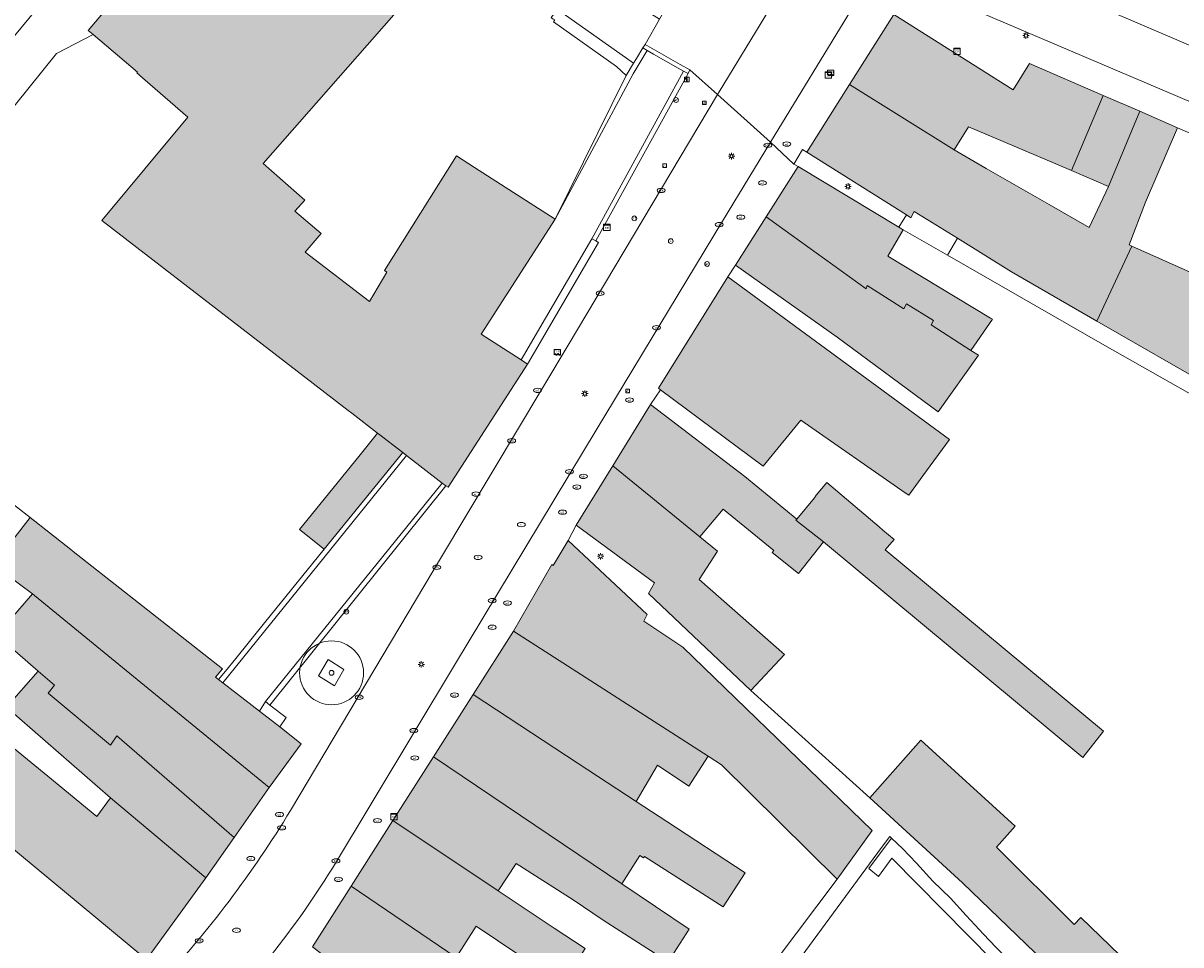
# Model space of a CAD drawing. Header units: metres. Extents: x 187482 to 189800, y 333582 to 335019.
# Tile 237 of 256: x 189080 to 189170, y 334478 to 334550. Entities that reach past the tile are written whole.
import ezdxf
from ezdxf.enums import TextEntityAlignment as Align

# ---------------------------------------------------------------- set-up
doc = ezdxf.new("R2010")
doc.units = ezdxf.units.M
doc.layers.get('0').update_dxf_attribs({"color": 252, "lineweight": 18})
for name, color, linetype, lineweight in [('B-WE-GK-KADEMUUR-GV', 252, 'Continuous', 18), ('B-WE-GR-BEPLANTING_CULTUUR_HEESTERS-GV', 252, 'Continuous', 18), ('B-WE-GR-BOOM-S', 252, 'Continuous', 18), ('B-WE-GR-GROENVOORZIENING-GV', 252, 'Continuous', 18), ('B-WE-IE-MEUBILAIR-S', 252, 'Continuous', 18), ('B-WE-IE-TERREINAFSCHEIDING_KUNSTMATIG_HEKWERK-G', 252, 'IE-TERREINAFSCHEIDING_KUNSTMATIG-SO', 18), ('B-WE-IE-TERREINAFSCHEIDING_KUNSTMATIG_MUUR-G', 252, 'IE-TERREINAFSCHEIDING_KUNSTMATIG-SO', 18), ('B-WE-IE-TERREINAFSCHEIDING_KUNSTMATIG_MUUR-GV', 252, 'Continuous', 18), ('B-WE-OG-BEBOUWING-GV', 252, 'Continuous', 18), ('B-WE-OG-TERREIN_BEGROEID-GV', 252, 'Continuous', 18), ('B-WE-OG-TERREIN_ERF-GV', 252, 'Continuous', 18), ('B-WE-OG-WATER_BEEK-GV', 252, 'Continuous', 18), ('B-WE-VH-GESLOTENVERHARDING_ASFALT-GV', 252, 'Continuous', 18), ('B-WE-VH-HALFVERHARDING_GRAVEL-GV', 252, 'Continuous', 18), ('B-WE-VH-HALFVERHARDING_GRIND-GV', 252, 'Continuous', 18), ('B-WE-VH-OPENVERHARDING-GV', 252, 'Continuous', 18), ('B-WE-VH-OPENVERHARDING_BETONSTRAATSTEEN-GV', 252, 'Continuous', 18), ('B-WE-VH-OPENVERHARDING_SIERBESTRATING-GV', 252, 'Continuous', 18), ('B-WE-VH-OPENVERHARDING_STRAATBAKSTEEN-GV', 252, 'Continuous', 18), ('B-WE-VH-OPENVERHARDING_TEGEL-GV', 252, 'Continuous', 18)]:
    doc.layers.add(name, color=color, linetype=linetype, lineweight=lineweight)
doc.layers.add('B-WE-OG-BEBOUWING-V', color=7, linetype='Continuous', lineweight=18, true_color=0xf0f0f0)
doc.styles.add('NLCS-ISO', font='NLCS-ISO.ttf')
doc.linetypes.add('IE-TERREINAFSCHEIDING_KUNSTMATIG-SO', pattern='A,4,[82,NLCS.SHX,S=0.75,R=90,X=0,Y=0],4,-2', length=10)

# ---------------------------------------------------------------- blocks, each defined once
blk = doc.blocks.new('SIE-MEUBILAIR_BORD_VERKEER-SO')
blk.add_lwpolyline([(-0.5625, -0.5625), (0.5625, -0.5625), (0.5625, 0.5625), (-0.5625, 0.5625)], close=True)
at = {"style": 'NLCS-ISO'}
blk.add_text('vb', height=0.75, dxfattribs=at).set_placement((0, 0), align=Align.MIDDLE_CENTER)
blk = doc.blocks.new('SIE-MEUBILAIR_BORD_INFORMATIE-SO')
h = blk.add_hatch(color=256)
h.dxf.hatch_style = 1
h.paths.add_polyline_path([(0.13, 0.2), (-0.33, 0.2), (-0.33, 0.08), (-0.13, 0.08), (-0.13, -0.65), (0.13, -0.65)])
h = blk.add_hatch(color=256)
h.dxf.hatch_style = 1
edge = h.paths.add_edge_path()
edge.add_arc((0, 0.5), 0.149, 0, 360)
for points in [[(-0.75, -0.75), (0.75, -0.75), (0.75, 0.75), (-0.75, 0.75)], [(0.13, 0.2), (-0.33, 0.2), (-0.33, 0.08), (-0.13, 0.08), (-0.13, -0.65), (0.13, -0.65)]]:
    blk.add_lwpolyline(points, close=True)
blk.add_circle((0, 0.5), 0.149)
blk = doc.blocks.new('SIE-MEUBILAIR_KAST_CAI-SO')
for points in [[(-1, 1), (1, 1), (1, 0.84), (-1, 0.84)], [(-1, 0.76), (1, 0.76), (1, -1), (-1, -1)]]:
    blk.add_lwpolyline(points, close=True)
at = {"style": 'NLCS-ISO'}
blk.add_text('cai', height=0.75, dxfattribs=at).set_placement((0, 0), align=Align.MIDDLE_CENTER)
blk = doc.blocks.new('SIE-MEUBILAIR_PAAL_LICHTMAST-SO')
for points in [[(-0.62, 0), (-1, 0)], [(-0.71, 0.71), (-0.44, 0.44)], [(0, 1), (0, 0.62)], [(0.44, 0.44), (0.71, 0.71)], [(1, 0), (0.62, 0)], [(-0.71, -0.71), (-0.44, -0.44)], [(0, -0.62), (0, -1)], [(0.44, -0.44), (0.71, -0.71)]]:
    blk.add_lwpolyline(points)
blk.add_circle((0, 0), 0.5)
blk = doc.blocks.new('SIE-MEUBILAIR_PAAL_AFSLUITPAAL-SO')
blk.add_circle((0, 0), 0.75)
at = {"style": 'NLCS-ISO'}
blk.add_text('af', height=0.75, dxfattribs=at).set_placement((0, 0.05), align=Align.MIDDLE_CENTER)
blk = doc.blocks.new('SIE-MEUBILAIR_PAAL_POLLER-SO')
blk.add_circle((0, 0), 0.75)
at = {"style": 'NLCS-ISO'}
blk.add_text('pl', height=0.75, dxfattribs=at).set_placement((0, 0.13), align=Align.MIDDLE_CENTER)
blk = doc.blocks.new('SIE-MEUBILAIR_PUT_KOLK-SO')
blk.add_ellipse((0, 0), major_axis=(1.25, 0), ratio=0.54)
at = {"style": 'NLCS-ISO'}
blk.add_text('klk', height=0.75, dxfattribs=at).set_placement((0.03, 0), align=Align.MIDDLE_CENTER)
blk = doc.blocks.new('SIE-MEUBILAIR_PUT_WATERLEIDINGPUT-SO')
blk.add_ellipse((0, 0), major_axis=(1.25, 0), ratio=0.54)
at = {"style": 'NLCS-ISO'}
blk.add_text('wl', height=0.75, dxfattribs=at).set_placement((-0.14, 0), align=Align.MIDDLE_CENTER)
blk = doc.blocks.new('SIE-MEUBILAIR_PUT_RIOOLPUT-SO')
blk.add_ellipse((0, 0), major_axis=(1.25, 0), ratio=0.54)
at = {"style": 'NLCS-ISO'}
blk.add_text('ri', height=0.75, dxfattribs=at).set_placement((-0.04, 0.07), align=Align.MIDDLE_CENTER)
blk = doc.blocks.new('SIE-MEUBILAIR_PUT_BRANDKRAAN-SO')
blk.add_ellipse((0, 0), major_axis=(1.25, 0), ratio=0.54)
at = {"style": 'NLCS-ISO'}
blk.add_text('bk', height=0.75, dxfattribs=at).set_placement((0.03, 0), align=Align.MIDDLE_CENTER)
blk = doc.blocks.new('SIE-MEUBILAIR_SENSOR_CAMERA-SO')
for p, q in [((1, 0.5), (-1, 0.5)), ((-1, 0.5), (-1, -1.125)), ((1, -1.125), (1, 0.5))]:
    blk.add_line(p, q)
for centre, start, end in [((-0.75, -1.0625), 36.869898, 143.130102), ((-0.75, -1.1875), 36.869898, 143.130102), ((-0.75, -1.3125), 36.869898, 143.130102), ((-0.25, -0.6875), 216.869898, 323.130102), ((-0.25, -0.8125), 216.869898, 323.130102), ((-0.25, -0.9375), 216.869898, 323.130102), ((0.25, -1.0625), 36.869898, 143.130102), ((0.25, -1.1875), 36.869898, 143.130102), ((0.25, -1.3125), 36.869898, 143.130102), ((0.75, -0.6875), 216.869898, 323.130102), ((0.75, -0.8125), 216.869898, 323.130102), ((0.75, -0.9375), 216.869898, 323.130102)]:
    blk.add_arc(centre, 0.3125, start, end)
at = {"style": 'NLCS-ISO'}
blk.add_text('cam', height=0.75, dxfattribs=at).set_placement((0, 0), align=Align.MIDDLE_CENTER)
blk = doc.blocks.new('SGR-BOOM_GBKN-SO')
at = {"color": 0, "linetype": 'ByBlock', "lineweight": 18}
for radius in [2, 0.15]:
    blk.add_circle((0, 0), radius, dxfattribs=at)

msp = doc.modelspace()

# ---------------------------------------------------------------- hatches: boundary and pattern name
at = {"layer": 'B-WE-OG-BEBOUWING-V'}
h = msp.add_hatch(color=256, dxfattribs=at)
h.dxf.hatch_style = 1
h.paths.add_polyline_path([(189109.454, 334516.106), (189109.761, 334515.869), (189112.533, 334513.73), (189112.831, 334513.5), (189113.021, 334513.4), (189119.213, 334523.039), (189118.72, 334523.356), (189115.595, 334525.363), (189121.378, 334534.366), (189117.115, 334537.104), (189115.068, 334538.419), (189113.667, 334539.319), (189108.018, 334530.363), (189108.209, 334530.23), (189106.844, 334527.935), (189101.816, 334531.787), (189103.065, 334533.241), (189101.017, 334534.999), (189101.789, 334535.851), (189098.531, 334538.724), (189109.502, 334551.231), (189104.275, 334555.637), (189096.122, 334562.51), (189084.843, 334549.13), (189085.225, 334548.808), (189088.703, 334545.876), (189088.651, 334545.814), (189089.092, 334545.43), (189092.629, 334542.347), (189085.912, 334534.275), (189105.177, 334519.407), (189105.469, 334519.181), (189107.489, 334517.622), (189107.554, 334517.572)], flags=17)
h = msp.add_hatch(color=256, dxfattribs=at)
h.dxf.hatch_style = 1
h.paths.add_polyline_path([(189161.786, 334538.172), (189164.699, 334536.929), (189167.128, 334542.814), (189164.275, 334544.051)], flags=16)
h.paths.add_polyline_path([(189147.88, 334550.396), (189144.413, 334544.903), (189152.604, 334539.796), (189153.74, 334541.6), (189156.449, 334540.446), (189161.786, 334538.172), (189164.275, 334544.051), (189158.51, 334546.552), (189157.228, 334544.501)], flags=17)
h = msp.add_hatch(color=256, dxfattribs=at)
h.dxf.hatch_style = 1
h.paths.add_polyline_path([(189161.786, 334538.172), (189164.699, 334536.929), (189167.128, 334542.814), (189164.275, 334544.051)], flags=16)
h.paths.add_polyline_path([(189166.511, 334532.264), (189166.316, 334532.351), (189167.571, 334535.714), (189170.093, 334541.528), (189167.128, 334542.814), (189164.699, 334536.929), (189163.177, 334533.71), (189160.046, 334535.51), (189155.126, 334538.344), (189152.604, 334539.796), (189144.413, 334544.903), (189141.077, 334539.618), (189148.868, 334534.7), (189149.206, 334534.486), (189149.474, 334534.962), (189152.859, 334532.874), (189157.101, 334530.258), (189163.782, 334526.404)], flags=17)
h = msp.add_hatch(color=256, dxfattribs=at)
h.dxf.hatch_style = 1
h.paths.add_polyline_path([(189147.417, 334531.475), (189148.623, 334533.54), (189148.291, 334533.739), (189140.394, 334538.48), (189137.897, 334534.547), (189145.71, 334528.913), (189145.797, 334529.191), (189148.658, 334527.368), (189148.87, 334527.758), (189150.979, 334526.447), (189150.802, 334526.114), (189153.912, 334524.107), (189155.608, 334526.551), (189155.465, 334526.637)], flags=17)
h = msp.add_hatch(color=256, dxfattribs=at)
h.dxf.hatch_style = 1
h.paths.add_polyline_path([(189153.912, 334524.107), (189150.802, 334526.114), (189150.979, 334526.447), (189148.87, 334527.758), (189148.658, 334527.368), (189145.797, 334529.191), (189145.71, 334528.913), (189137.897, 334534.547), (189135.502, 334530.775), (189143.446, 334525.151), (189151.352, 334519.311), (189154.505, 334523.734)], flags=17)
h = msp.add_hatch(color=256, dxfattribs=at)
h.dxf.hatch_style = 1
h.paths.add_polyline_path([(189177.179, 334530.055), (189172.455, 334532.11), (189171.549, 334530.024), (189166.511, 334532.264), (189163.782, 334526.404), (189173.148, 334521.02)], flags=17)
h = msp.add_hatch(color=256, dxfattribs=at)
h.dxf.hatch_style = 1
h.paths.add_polyline_path([(189149.051, 334512.784), (189150.158, 334514.291), (189152.25, 334517.141), (189134.909, 334529.872), (189132.186, 334525.509), (189129.463, 334521.147), (189129.623, 334521.028), (189137.664, 334515.052), (189137.892, 334515.332), (189140.599, 334518.653), (189148.783, 334512.97)], flags=17)
h = msp.add_hatch(color=256, dxfattribs=at)
h.dxf.hatch_style = 1
h.paths.add_polyline_path([(189142.374, 334509.124), (189140.222, 334510.81), (189140.301, 334510.906), (189136.22, 334514.244), (189128.852, 334519.874), (189125.893, 334515.067), (189132.713, 334509.509), (189134.527, 334511.691), (189138.504, 334508.439), (189138.376, 334508.285), (189140.415, 334506.651)], flags=17)
h = msp.add_hatch(color=256, dxfattribs=at)
h.dxf.hatch_style = 1
h.paths.add_polyline_path([(189109.454, 334516.106), (189107.554, 334517.572), (189107.489, 334517.622), (189106.013, 334515.804), (189101.376, 334510.09), (189103.317, 334508.544)], flags=17)
h = msp.add_hatch(color=256, dxfattribs=at)
h.dxf.hatch_style = 1
h.paths.add_polyline_path([(189132.713, 334509.509), (189125.893, 334515.067), (189123.031, 334510.419), (189129.158, 334505.923), (189128.699, 334505.081), (189136.704, 334497.505), (189139.323, 334500.305), (189132.659, 334506.181), (189134.088, 334508.389)], flags=17)
h = msp.add_hatch(color=256, dxfattribs=at)
h.dxf.hatch_style = 1
h.paths.add_polyline_path([(189164.298, 334494.304), (189147.209, 334508.489), (189147.903, 334509.299), (189147.035, 334510.039), (189146.734, 334510.295), (189142.649, 334513.778), (189141.822, 334512.766), (189141.667, 334512.577), (189140.301, 334510.906), (189140.222, 334510.81), (189142.374, 334509.124), (189162.687, 334492.262)], flags=17)
h = msp.add_hatch(color=256, dxfattribs=at)
h.dxf.hatch_style = 1
h.paths.add_polyline_path([(189095.045, 334498.361), (189094.808, 334498.545), (189095.351, 334499.187), (189083.659, 334508.381), (189083.487, 334508.517), (189080.289, 334511.022), (189077.557, 334507.532), (189077.398, 334507.329), (189080.478, 334505.06), (189080.638, 334504.921), (189099.011, 334489.919), (189101.517, 334493.325), (189099.825, 334494.642), (189098.246, 334495.87), (189095.388, 334498.094)], flags=17)
h = msp.add_hatch(color=256, dxfattribs=at)
h.dxf.hatch_style = 1
h.paths.add_polyline_path([(189133.358, 334492.36), (189134.391, 334491.694), (189143.454, 334482.749), (189146.187, 334486.544), (189131.383, 334500.877), (189128.325, 334502.915), (189128.584, 334503.441), (189122.39, 334509.245), (189121.219, 334507.281), (189121.117, 334507.342), (189118.123, 334502.132)], flags=17)
h = msp.add_hatch(color=256, dxfattribs=at)
h.dxf.hatch_style = 1
h.paths.add_polyline_path([(189080.913, 334499.017), (189082.205, 334497.903), (189081.71, 334497.284), (189086.588, 334493.228), (189087.087, 334493.945), (189096.256, 334485.984), (189099.011, 334489.919), (189080.638, 334504.921), (189080.478, 334505.06), (189077.656, 334501.825)], flags=17)
h = msp.add_hatch(color=256, dxfattribs=at)
h.dxf.hatch_style = 1
h.paths.add_polyline_path([(189127.713, 334488.821), (189129.398, 334491.655), (189131.857, 334490.019), (189133.358, 334492.36), (189118.123, 334502.132), (189114.977, 334497.172), (189123.192, 334491.79)], flags=17)
h = msp.add_hatch(color=256, dxfattribs=at)
h.dxf.hatch_style = 1
h.paths.add_polyline_path([(189094.053, 334482.84), (189086.592, 334489.103), (189085.513, 334487.65), (189081.685, 334490.782), (189073.543, 334497.442), (189071.092, 334499.447), (189067.251, 334494.752), (189069.586, 334492.842), (189076.994, 334486.716), (189089.109, 334476.698), (189089.395, 334476.461)], flags=17)
h = msp.add_hatch(color=256, dxfattribs=at)
h.dxf.hatch_style = 1
h.paths.add_polyline_path([(189086.592, 334489.103), (189094.053, 334482.84), (189096.256, 334485.984), (189087.087, 334493.945), (189086.588, 334493.228), (189081.71, 334497.284), (189082.205, 334497.903), (189080.913, 334499.017), (189078.455, 334496.201)], flags=17)
h = msp.add_hatch(color=256, dxfattribs=at)
h.dxf.hatch_style = 1
h.paths.add_polyline_path([(189111.864, 334492.295), (189126.611, 334482.378), (189128.018, 334484.579), (189128.298, 334484.4), (189128.365, 334484.504), (189134.532, 334480.578), (189136.244, 334483.221), (189130.122, 334487.239), (189127.713, 334488.821), (189123.192, 334491.79), (189114.977, 334497.172)], flags=17)
h = msp.add_hatch(color=256, dxfattribs=at)
h.dxf.hatch_style = 1
h.paths.add_polyline_path([(189163.917, 334472.189), (189167.119, 334475.296), (189162.534, 334479.733), (189162.006, 334479.179), (189155.911, 334485.245), (189157.382, 334486.876), (189150.002, 334493.601), (189146.011, 334489.095), (189153.259, 334482.448)], flags=17)
h = msp.add_hatch(color=256, dxfattribs=at)
h.dxf.hatch_style = 1
h.paths.add_polyline_path([(189126.611, 334482.378), (189111.864, 334492.295), (189108.684, 334487.314), (189116.921, 334481.836), (189118.342, 334483.964), (189122.782, 334481.109), (189125.143, 334479.533), (189130.236, 334476.258), (189131.88, 334478.83)], flags=17)
h = msp.add_hatch(color=256, dxfattribs=at)
h.dxf.hatch_style = 1
h.paths.add_polyline_path([(189121.951, 334474.523), (189123.726, 334477.31), (189121.316, 334478.913), (189116.921, 334481.836), (189108.684, 334487.314), (189105.407, 334482.181), (189113.631, 334476.607), (189115.203, 334479.061)], flags=17)
h = msp.add_hatch(color=256, dxfattribs=at)
h.dxf.hatch_style = 1
h.paths.add_polyline_path([(189113.631, 334476.607), (189105.407, 334482.181), (189102.381, 334477.442), (189110.265, 334471.323), (189116.493, 334466.489), (189120.308, 334472.08)], flags=17)

# ---------------------------------------------------------------- linework, layer by layer
at = {"layer": 'B-WE-GK-KADEMUUR-GV', "flags": 128}
for points in [[(189121.378, 334534.366), (189127.482, 334545.733), (189128.574, 334547.572), (189128.237, 334547.766), (189127.745, 334546.947), (189127.521, 334546.57), (189126.949, 334545.604)], [(189131.417, 334545.939), (189124.256, 334532.83), (189124.569, 334532.666), (189131.792, 334545.755)], [(189124.569, 334532.666), (189124.256, 334532.83), (189118.72, 334523.356), (189119.213, 334523.039), (189124.782, 334532.549)], [(189095.388, 334498.094), (189109.761, 334515.869), (189109.454, 334516.106), (189103.317, 334508.544), (189098.638, 334502.778), (189096.384, 334500), (189095.576, 334499.011), (189095.045, 334498.361)], [(189112.533, 334513.73), (189098.705, 334496.63), (189099.051, 334496.361), (189112.831, 334513.5)]]:
    msp.add_lwpolyline(points, close=True, dxfattribs=at)
at = {"layer": 'B-WE-GR-BEPLANTING_CULTUUR_HEESTERS-GV', "flags": 128}
for points in [[(189121.072, 334550.136), (189121.112, 334550.106), (189121.225, 334550.021), (189121.345, 334549.965), (189121.254, 334549.815), (189126.195, 334546.318), (189126.949, 334545.604), (189127.521, 334546.57), (189121.572, 334550.781)], [(189158.667, 334474.686), (189155.867, 334477.415), (189154.9, 334478.446), (189153.558, 334479.883), (189152.318, 334481.24), (189150.948, 334482.592), (189149.655, 334483.992), (189148.554, 334485.129), (189147.708, 334485.955), (189145.942, 334483.562), (189146.675, 334482.95), (189147.738, 334484.39), (189157.654, 334474.343), (189158.286, 334474.261)]]:
    msp.add_lwpolyline(points, close=True, dxfattribs=at)
at = {"layer": 'B-WE-GR-GROENVOORZIENING-GV', "flags": 128}
msp.add_lwpolyline([(189103.606, 334499.923), (189102.857, 334498.648), (189104.108, 334497.874), (189104.858, 334499.149)], close=True, dxfattribs=at)
at = {"layer": 'B-WE-IE-TERREINAFSCHEIDING_KUNSTMATIG_HEKWERK-G', "ltscale": 0.2, "flags": 128}
for points in [[(189083.6, 334564.732), (189089.164, 334560.945), (189077.927, 334547.371), (189068.513, 334535.936), (189062.622, 334540.874), (189058.217, 334544.566), (189053.592, 334548.396), (189063.767, 334560.738), (189074.377, 334573.344), (189079.899, 334568.574), (189080.16, 334568.349), (189080.045, 334566.956)], [(189064.256, 334524.849), (189082.368, 334547.324), (189085.225, 334548.808)]]:
    msp.add_lwpolyline(points, dxfattribs=at)
at = {"layer": 'B-WE-IE-TERREINAFSCHEIDING_KUNSTMATIG_MUUR-G', "ltscale": 0.2, "flags": 128}
for points in [[(189121.225, 334550.021), (189121.345, 334549.965), (189121.254, 334549.815), (189126.195, 334546.318), (189126.949, 334545.604), (189121.378, 334534.366)], [(189126.949, 334545.604), (189127.521, 334546.57), (189127.745, 334546.947), (189128.237, 334547.766)], [(189124.256, 334532.83), (189124.569, 334532.666), (189124.782, 334532.549), (189119.213, 334523.039)], [(189112.831, 334513.5), (189099.051, 334496.361)], [(189103.317, 334508.544), (189103.262, 334508.476)]]:
    msp.add_lwpolyline(points, dxfattribs=at)
at = {"layer": 'B-WE-IE-TERREINAFSCHEIDING_KUNSTMATIG_MUUR-GV', "flags": 128}
msp.add_lwpolyline([(189128.237, 334547.766), (189128.574, 334547.572), (189129.073, 334547.285), (189131.013, 334546.173), (189131.417, 334545.939), (189131.792, 334545.755), (189131.935, 334546.049), (189131.179, 334546.478), (189128.42, 334548.044)], close=True, dxfattribs=at)
at = {"layer": 'B-WE-OG-BEBOUWING-GV', "flags": 128}
msp.add_lwpolyline([(189096.122, 334562.51), (189084.843, 334549.13), (189085.225, 334548.808), (189088.703, 334545.876), (189088.651, 334545.814), (189089.092, 334545.43), (189092.629, 334542.347), (189085.912, 334534.275), (189105.177, 334519.407), (189105.469, 334519.181), (189107.489, 334517.622), (189107.554, 334517.572), (189109.454, 334516.106), (189109.761, 334515.869), (189112.533, 334513.73), (189112.831, 334513.5), (189113.021, 334513.4), (189119.213, 334523.039), (189118.72, 334523.356), (189115.595, 334525.363), (189121.378, 334534.366), (189117.115, 334537.104), (189115.068, 334538.419), (189113.667, 334539.319), (189108.018, 334530.363), (189108.209, 334530.23), (189106.844, 334527.935), (189101.816, 334531.787), (189103.065, 334533.241), (189101.017, 334534.999), (189101.789, 334535.851), (189098.531, 334538.724), (189109.502, 334551.231)], dxfattribs=at)
for points in [[(189147.88, 334550.396), (189144.413, 334544.903), (189152.604, 334539.796), (189153.74, 334541.6), (189156.449, 334540.446), (189161.786, 334538.172), (189164.275, 334544.051), (189158.51, 334546.552), (189157.228, 334544.501)], [(189166.511, 334532.264), (189166.316, 334532.351), (189167.571, 334535.714), (189170.093, 334541.528), (189167.128, 334542.814), (189164.699, 334536.929), (189163.177, 334533.71), (189160.046, 334535.51), (189155.126, 334538.344), (189152.604, 334539.796), (189144.413, 334544.903), (189141.077, 334539.618), (189148.868, 334534.7), (189149.206, 334534.486), (189149.474, 334534.962), (189152.859, 334532.874), (189157.101, 334530.258), (189163.782, 334526.404)], [(189161.786, 334538.172), (189164.699, 334536.929), (189167.128, 334542.814), (189164.275, 334544.051)], [(189147.417, 334531.475), (189148.623, 334533.54), (189148.291, 334533.739), (189140.394, 334538.48), (189137.897, 334534.547), (189145.71, 334528.913), (189145.797, 334529.191), (189148.658, 334527.368), (189148.87, 334527.758), (189150.979, 334526.447), (189150.802, 334526.114), (189153.912, 334524.107), (189155.608, 334526.551), (189155.465, 334526.637)], [(189153.912, 334524.107), (189150.802, 334526.114), (189150.979, 334526.447), (189148.87, 334527.758), (189148.658, 334527.368), (189145.797, 334529.191), (189145.71, 334528.913), (189137.897, 334534.547), (189135.502, 334530.775), (189143.446, 334525.151), (189151.352, 334519.311), (189154.505, 334523.734)], [(189177.179, 334530.055), (189172.455, 334532.11), (189171.549, 334530.024), (189166.511, 334532.264), (189163.782, 334526.404), (189173.148, 334521.02)], [(189149.051, 334512.784), (189150.158, 334514.291), (189152.25, 334517.141), (189134.909, 334529.872), (189132.186, 334525.509), (189129.463, 334521.147), (189129.623, 334521.028), (189137.664, 334515.052), (189137.892, 334515.332), (189140.599, 334518.653), (189148.783, 334512.97)], [(189142.374, 334509.124), (189140.222, 334510.81), (189140.301, 334510.906), (189136.22, 334514.244), (189128.852, 334519.874), (189125.893, 334515.067), (189132.713, 334509.509), (189134.527, 334511.691), (189138.504, 334508.439), (189138.376, 334508.285), (189140.415, 334506.651)], [(189109.454, 334516.106), (189107.554, 334517.572), (189107.489, 334517.622), (189106.013, 334515.804), (189101.376, 334510.09), (189103.317, 334508.544)], [(189132.713, 334509.509), (189125.893, 334515.067), (189123.031, 334510.419), (189129.158, 334505.923), (189128.699, 334505.081), (189136.704, 334497.505), (189139.323, 334500.305), (189132.659, 334506.181), (189134.088, 334508.389)], [(189164.298, 334494.304), (189147.209, 334508.489), (189147.903, 334509.299), (189147.035, 334510.039), (189146.734, 334510.295), (189142.649, 334513.778), (189141.822, 334512.766), (189141.667, 334512.577), (189140.301, 334510.906), (189140.222, 334510.81), (189142.374, 334509.124), (189162.687, 334492.262)], [(189095.045, 334498.361), (189094.808, 334498.545), (189095.351, 334499.187), (189083.659, 334508.381), (189083.487, 334508.517), (189080.289, 334511.022), (189077.557, 334507.532), (189077.398, 334507.329), (189080.478, 334505.06), (189080.638, 334504.921), (189099.011, 334489.919), (189101.517, 334493.325), (189099.825, 334494.642), (189098.246, 334495.87), (189095.388, 334498.094)], [(189133.358, 334492.36), (189134.391, 334491.694), (189143.454, 334482.749), (189146.187, 334486.544), (189131.383, 334500.877), (189128.325, 334502.915), (189128.584, 334503.441), (189122.39, 334509.245), (189121.219, 334507.281), (189121.117, 334507.342), (189118.123, 334502.132)], [(189080.913, 334499.017), (189082.205, 334497.903), (189081.71, 334497.284), (189086.588, 334493.228), (189087.087, 334493.945), (189096.256, 334485.984), (189099.011, 334489.919), (189080.638, 334504.921), (189080.478, 334505.06), (189077.656, 334501.825)], [(189127.713, 334488.821), (189129.398, 334491.655), (189131.857, 334490.019), (189133.358, 334492.36), (189118.123, 334502.132), (189114.977, 334497.172), (189123.192, 334491.79)], [(189094.053, 334482.84), (189086.592, 334489.103), (189085.513, 334487.65), (189081.685, 334490.782), (189073.543, 334497.442), (189071.092, 334499.447), (189067.251, 334494.752), (189069.586, 334492.842), (189076.994, 334486.716), (189089.109, 334476.698), (189089.395, 334476.461)], [(189086.592, 334489.103), (189094.053, 334482.84), (189096.256, 334485.984), (189087.087, 334493.945), (189086.588, 334493.228), (189081.71, 334497.284), (189082.205, 334497.903), (189080.913, 334499.017), (189078.455, 334496.201)], [(189111.864, 334492.295), (189126.611, 334482.378), (189128.018, 334484.579), (189128.298, 334484.4), (189128.365, 334484.504), (189134.532, 334480.578), (189136.244, 334483.221), (189130.122, 334487.239), (189127.713, 334488.821), (189123.192, 334491.79), (189114.977, 334497.172)], [(189163.917, 334472.189), (189167.119, 334475.296), (189162.534, 334479.733), (189162.006, 334479.179), (189155.911, 334485.245), (189157.382, 334486.876), (189150.002, 334493.601), (189146.011, 334489.095), (189153.259, 334482.448)], [(189126.611, 334482.378), (189111.864, 334492.295), (189108.684, 334487.314), (189116.921, 334481.836), (189118.342, 334483.964), (189122.782, 334481.109), (189125.143, 334479.533), (189130.236, 334476.258), (189131.88, 334478.83)], [(189121.951, 334474.523), (189123.726, 334477.31), (189121.316, 334478.913), (189116.921, 334481.836), (189108.684, 334487.314), (189105.407, 334482.181), (189113.631, 334476.607), (189115.203, 334479.061)], [(189113.631, 334476.607), (189105.407, 334482.181), (189102.381, 334477.442), (189110.265, 334471.323), (189116.493, 334466.489), (189120.308, 334472.08)]]:
    msp.add_lwpolyline(points, close=True, dxfattribs=at)
at = {"layer": 'B-WE-OG-TERREIN_BEGROEID-GV', "flags": 128}
for points in [[(189082.133, 334565.641), (189080.419, 334562.923), (189078.418, 334564.192), (189080.12, 334566.909), (189080.045, 334566.956), (189080.16, 334568.349), (189079.899, 334568.574), (189074.377, 334573.344), (189063.767, 334560.738), (189053.592, 334548.396), (189058.217, 334544.566), (189062.622, 334540.874), (189068.513, 334535.936), (189077.927, 334547.371), (189089.164, 334560.945), (189083.6, 334564.732), (189082.235, 334565.577)], [(189127.521, 334546.57), (189127.745, 334546.947), (189128.237, 334547.766), (189128.42, 334548.044), (189129.545, 334550.028), (189123.728, 334553.684), (189122.216, 334551.611), (189121.572, 334550.781)]]:
    msp.add_lwpolyline(points, close=True, dxfattribs=at)
msp.add_lwpolyline([(189089.164, 334560.945), (189077.927, 334547.371), (189068.513, 334535.936), (189062.622, 334540.874), (189040.361, 334505.28), (189029.149, 334512.298), (189028.975, 334512.047), (189026.447, 334513.635), (189026.584, 334513.876), (189015.605, 334520.721), (189012.933, 334522.374), (189011.545, 334523.232), (189010.444, 334521.487), (189043.392, 334500.869), (189055.086, 334516.16), (189062.423, 334525.044), (189063.621, 334524.051), (189064.256, 334524.849), (189082.368, 334547.324), (189085.225, 334548.808), (189084.843, 334549.13), (189096.122, 334562.51)], dxfattribs=at)
at = {"layer": 'B-WE-OG-TERREIN_ERF-GV', "flags": 128}
for points in [[(189109.502, 334551.231), (189098.531, 334538.724), (189101.789, 334535.851), (189101.017, 334534.999), (189103.065, 334533.241), (189101.816, 334531.787), (189106.844, 334527.935), (189108.209, 334530.23), (189108.018, 334530.363), (189113.667, 334539.319), (189115.068, 334538.419), (189117.115, 334537.104), (189121.378, 334534.366), (189126.949, 334545.604), (189126.195, 334546.318), (189121.254, 334549.815)], [(189078.16, 334512.69), (189080.289, 334511.022), (189083.487, 334508.517), (189083.659, 334508.381), (189095.351, 334499.187), (189094.808, 334498.545), (189095.045, 334498.361), (189095.576, 334499.011), (189096.384, 334500), (189098.638, 334502.778), (189103.317, 334508.544), (189101.376, 334510.09), (189106.013, 334515.804), (189107.489, 334517.622), (189105.469, 334519.181), (189105.177, 334519.407), (189085.912, 334534.275), (189092.629, 334542.347), (189089.092, 334545.43), (189088.651, 334545.814), (189088.703, 334545.876), (189085.225, 334548.808), (189082.368, 334547.324), (189064.256, 334524.849)], [(189186.823, 334511.788), (189164.395, 334524.492), (189152.098, 334531.547), (189148.623, 334533.54), (189147.417, 334531.475), (189155.465, 334526.637), (189155.608, 334526.551), (189153.912, 334524.107), (189154.505, 334523.734), (189151.352, 334519.311), (189143.446, 334525.151), (189135.502, 334530.775), (189134.909, 334529.872), (189152.25, 334517.141), (189150.158, 334514.291), (189149.051, 334512.784), (189148.783, 334512.97), (189140.599, 334518.653), (189137.892, 334515.332), (189137.664, 334515.052), (189129.623, 334521.028), (189128.852, 334519.874), (189136.22, 334514.244), (189140.301, 334510.906), (189141.667, 334512.577), (189141.822, 334512.766), (189142.649, 334513.778), (189146.734, 334510.295), (189147.035, 334510.039), (189147.903, 334509.299), (189147.209, 334508.489), (189164.298, 334494.304), (189162.687, 334492.262), (189142.374, 334509.124), (189140.415, 334506.651), (189138.376, 334508.285), (189138.504, 334508.439), (189134.527, 334511.691), (189132.713, 334509.509), (189134.088, 334508.389), (189132.659, 334506.181), (189139.323, 334500.305), (189136.704, 334497.505), (189146.011, 334489.095), (189150.002, 334493.601), (189157.382, 334486.876), (189155.911, 334485.245), (189162.006, 334479.179), (189162.534, 334479.733), (189167.119, 334475.296)], [(189130.649, 334465.738), (189143.454, 334482.749), (189134.391, 334491.694), (189133.358, 334492.36), (189131.857, 334490.019), (189129.398, 334491.655), (189127.713, 334488.821), (189130.122, 334487.239), (189136.244, 334483.221), (189134.532, 334480.578), (189128.365, 334484.504), (189128.298, 334484.4), (189128.018, 334484.579), (189126.611, 334482.378), (189131.88, 334478.83), (189130.236, 334476.258), (189125.143, 334479.533), (189122.782, 334481.109), (189118.342, 334483.964), (189116.921, 334481.836), (189121.316, 334478.913), (189123.726, 334477.31)], [(189121.951, 334474.523), (189115.203, 334479.061), (189113.631, 334476.607)]]:
    msp.add_lwpolyline(points, dxfattribs=at)
for points in [[(189164.699, 334536.929), (189161.786, 334538.172), (189156.449, 334540.446), (189153.74, 334541.6), (189152.604, 334539.796), (189155.126, 334538.344), (189160.046, 334535.51), (189163.177, 334533.71)], [(189166.511, 334532.264), (189171.549, 334530.024), (189172.455, 334532.11), (189177.179, 334530.055), (189179.178, 334534.53), (189178.49, 334534.829), (189179.388, 334536.892), (189180.075, 334536.593), (189180.295, 334537.097), (189170.093, 334541.528), (189167.571, 334535.714), (189166.316, 334532.351)], [(189060.781, 334500.12), (189067.251, 334494.752), (189071.092, 334499.447), (189073.543, 334497.442), (189081.685, 334490.782), (189085.513, 334487.65), (189086.592, 334489.103), (189078.455, 334496.201), (189080.913, 334499.017), (189077.656, 334501.825), (189080.478, 334505.06), (189077.398, 334507.329), (189077.557, 334507.532), (189080.289, 334511.022), (189078.16, 334512.69), (189073.59, 334516.27), (189071.98, 334517.531), (189068.15, 334520.43), (189067.852, 334520.663), (189065.107, 334517.402), (189062.788, 334514.647), (189060.47, 334511.891), (189066.305, 334506.8)], [(189157.654, 334474.343), (189147.738, 334484.39), (189146.675, 334482.95), (189145.942, 334483.562), (189147.708, 334485.955), (189147.575, 334486.084), (189146.931, 334485.208), (189131.895, 334464.756), (189142.816, 334456.143), (189144.517, 334458.23)]]:
    msp.add_lwpolyline(points, close=True, dxfattribs=at)
at = {"layer": 'B-WE-OG-WATER_BEEK-GV', "flags": 128}
for points in [[(189131.417, 334545.939), (189131.013, 334546.173), (189129.073, 334547.285), (189128.574, 334547.572), (189127.482, 334545.733), (189121.378, 334534.366), (189115.595, 334525.363), (189118.72, 334523.356), (189124.256, 334532.83)], [(189098.705, 334496.63), (189112.533, 334513.73), (189109.761, 334515.869), (189095.388, 334498.094), (189098.246, 334495.87)]]:
    msp.add_lwpolyline(points, close=True, dxfattribs=at)
at = {"layer": 'B-WE-VH-GESLOTENVERHARDING_ASFALT-GV', "flags": 128}
msp.add_lwpolyline([(189069.586, 334492.842), (189067.251, 334494.752), (189060.781, 334500.12), (189055.744, 334504.285), (189047.949, 334494.195), (189070.601, 334475.912), (189070.241, 334475.436), (189073.932, 334472.341), (189075.857, 334474.753), (189079.727, 334471.586), (189077.802, 334469.174), (189078.552, 334468.645), (189078.735, 334468.403), (189089.185, 334476.303), (189089.395, 334476.461), (189089.109, 334476.698), (189076.994, 334486.716)], close=True, dxfattribs=at)
at = {"layer": 'B-WE-VH-HALFVERHARDING_GRAVEL-GV', "flags": 128}
for points in [[(189163.917, 334472.189), (189153.259, 334482.448), (189146.011, 334489.095), (189136.704, 334497.505), (189128.699, 334505.081), (189129.158, 334505.923), (189123.031, 334510.419), (189122.39, 334509.245), (189128.584, 334503.441), (189128.325, 334502.915), (189131.383, 334500.877), (189146.187, 334486.544), (189143.454, 334482.749), (189130.649, 334465.738)], [(189131.895, 334464.756), (189146.931, 334485.208), (189147.575, 334486.084), (189147.708, 334485.955), (189148.554, 334485.129), (189149.655, 334483.992), (189150.948, 334482.592), (189152.318, 334481.24), (189153.558, 334479.883), (189154.9, 334478.446), (189155.867, 334477.415)]]:
    msp.add_lwpolyline(points, dxfattribs=at)
at = {"layer": 'B-WE-VH-HALFVERHARDING_GRIND-GV', "flags": 128}
msp.add_lwpolyline([(189152.098, 334531.547), (189164.395, 334524.492), (189186.823, 334511.788), (189187.503, 334512.882), (189186.679, 334513.394), (189184.142, 334514.732), (189181.201, 334516.404), (189178.756, 334517.794), (189175.714, 334519.54), (189173.148, 334521.02), (189163.782, 334526.404), (189157.101, 334530.258), (189152.859, 334532.874)], close=True, dxfattribs=at)
at = {"layer": 'B-WE-VH-OPENVERHARDING-GV', "flags": 128}
msp.add_lwpolyline([(189098.705, 334496.63), (189098.246, 334495.87), (189099.825, 334494.642), (189100.337, 334495.377), (189099.051, 334496.361)], close=True, dxfattribs=at)
at = {"layer": 'B-WE-VH-OPENVERHARDING_BETONSTRAATSTEEN-GV', "flags": 128}
for points in [[(189153.889, 334559.487), (189153.577, 334559.229), (189153.169, 334559.459), (189151.408, 334556.377), (189214.441, 334529.452)], [(189214.441, 334529.452), (189151.408, 334556.377), (189149.277, 334552.859), (189224.427, 334520.873)], [(189224.427, 334520.873), (189149.277, 334552.859), (189147.88, 334550.396), (189157.228, 334544.501), (189158.51, 334546.552), (189164.275, 334544.051), (189167.128, 334542.814), (189170.093, 334541.528), (189180.295, 334537.097), (189186.354, 334534.462), (189191.989, 334532.012), (189198.82, 334529.041), (189199.502, 334530.157), (189203.449, 334528.241), (189207.16, 334526.439), (189211.397, 334524.382), (189215.882, 334522.389), (189220.671, 334520.273), (189220.933, 334520.624), (189223.631, 334519.501), (189225.094, 334518.991), (189226.633, 334518.815), (189229.051, 334519.196), (189230.248, 334519.549)]]:
    msp.add_lwpolyline(points, dxfattribs=at)
at = {"layer": 'B-WE-VH-OPENVERHARDING_SIERBESTRATING-GV', "flags": 128}
msp.add_lwpolyline([(189141.077, 334539.618), (189140.734, 334539.824), (189140.051, 334538.686), (189140.394, 334538.48), (189148.291, 334533.739), (189148.868, 334534.7)], close=True, dxfattribs=at)
at = {"layer": 'B-WE-VH-OPENVERHARDING_STRAATBAKSTEEN-GV', "flags": 128}
for points in [[(189133.469, 334557.051), (189133.229, 334556.634), (189131.106, 334552.819), (189129.545, 334550.028), (189128.42, 334548.044), (189131.179, 334546.478), (189131.935, 334546.049), (189134.094, 334544.117), (189134.217, 334544.323), (189140.994, 334555.504), (189141.59, 334556.48), (189138.918, 334559.065), (189138.253, 334559.457), (189135.716, 334560.954)], [(189145.643, 334552.56), (189141.59, 334556.48), (189140.994, 334555.504), (189134.217, 334544.323), (189134.094, 334544.117), (189138.246, 334540.402), (189144.563, 334550.781)], [(189147.88, 334550.396), (189145.643, 334552.56), (189144.563, 334550.781), (189138.246, 334540.402), (189140.051, 334538.686), (189140.734, 334539.824), (189141.077, 334539.618), (189144.413, 334544.903)], [(189104.108, 334497.874), (189102.857, 334498.648), (189103.606, 334499.923), (189104.858, 334499.149)]]:
    msp.add_lwpolyline(points, close=True, dxfattribs=at)
for points in [[(189100.675, 334488.115), (189112.5, 334507.942), (189122.389, 334524.513), (189134.094, 334544.117), (189131.935, 334546.049), (189131.792, 334545.755)], [(189131.792, 334545.755), (189124.569, 334532.666), (189124.782, 334532.549), (189119.213, 334523.039), (189113.021, 334513.4), (189112.831, 334513.5), (189099.051, 334496.361), (189100.337, 334495.377), (189099.825, 334494.642), (189101.517, 334493.325), (189099.011, 334489.919), (189096.256, 334485.984), (189094.053, 334482.84), (189089.395, 334476.461), (189089.185, 334476.303), (189078.735, 334468.403)], [(189138.246, 334540.402), (189134.094, 334544.117), (189122.389, 334524.513), (189112.5, 334507.942), (189100.675, 334488.115)], [(189102.381, 334477.442), (189105.407, 334482.181), (189108.684, 334487.314), (189111.864, 334492.295), (189114.977, 334497.172), (189118.123, 334502.132), (189121.117, 334507.342), (189121.219, 334507.281), (189122.39, 334509.245), (189123.031, 334510.419), (189125.893, 334515.067), (189128.852, 334519.874), (189129.623, 334521.028), (189129.463, 334521.147), (189132.186, 334525.509), (189134.909, 334529.872), (189135.502, 334530.775), (189137.897, 334534.547), (189140.394, 334538.48), (189140.051, 334538.686), (189138.246, 334540.402), (189134.482, 334534.219), (189124.662, 334517.994), (189113.514, 334499.476), (189103.948, 334483.607)], [(189103.948, 334483.607), (189113.514, 334499.476), (189124.662, 334517.994), (189134.482, 334534.219), (189138.246, 334540.402)]]:
    msp.add_lwpolyline(points, dxfattribs=at)
at = {"layer": 'B-WE-VH-OPENVERHARDING_STRAATBAKSTEEN-GV'}
for points in [[(189100.675, 334488.115, -0.051592), (189090.341, 334474.457)], [(189090.341, 334474.457, 0.051592), (189100.675, 334488.115)], [(189092.6, 334469.737, 0.067491), (189103.948, 334483.607)], [(189103.948, 334483.607, -0.067491), (189092.6, 334469.737)]]:
    msp.add_lwpolyline(points, format="xyb", dxfattribs=at)
at = {"layer": 'B-WE-VH-OPENVERHARDING_TEGEL-GV', "flags": 128}
msp.add_lwpolyline([(189149.474, 334534.962), (189149.206, 334534.486), (189148.868, 334534.7), (189148.291, 334533.739), (189148.623, 334533.54), (189152.098, 334531.547), (189152.859, 334532.874)], close=True, dxfattribs=at)

# ---------------------------------------------------------------- block references
at = {"layer": 'B-WE-GR-BOOM-S', "xscale": 1.25, "yscale": 1.25, "zscale": 1.25}
msp.add_blockref('SGR-BOOM_GBKN-SO', (189103.887, 334498.878), dxfattribs=at)
at = {"layer": 'B-WE-IE-MEUBILAIR-S', "xscale": 0.25, "yscale": 0.25, "zscale": 0.25}
for name, p in [('SIE-MEUBILAIR_PAAL_LICHTMAST-SO', (189158.227, 334548.734)), ('SIE-MEUBILAIR_KAST_CAI-SO', (189152.831, 334547.507)), ('SIE-MEUBILAIR_SENSOR_CAMERA-SO', (189142.935, 334545.91)), ('SIE-MEUBILAIR_BORD_INFORMATIE-SO', (189131.686, 334545.305)), ('SIE-MEUBILAIR_KAST_CAI-SO', (189142.767, 334545.647)), ('SIE-MEUBILAIR_PAAL_AFSLUITPAAL-SO', (189130.845, 334543.693)), ('SIE-MEUBILAIR_BORD_VERKEER-SO', (189133.051, 334543.472)), ('SIE-MEUBILAIR_PUT_KOLK-SO', (189138.028, 334540.148)), ('SIE-MEUBILAIR_PUT_WATERLEIDINGPUT-SO', (189139.512, 334540.247)), ('SIE-MEUBILAIR_BORD_VERKEER-SO', (189129.953, 334538.555)), ('SIE-MEUBILAIR_PAAL_LICHTMAST-SO', (189135.186, 334539.302)), ('SIE-MEUBILAIR_PUT_WATERLEIDINGPUT-SO', (189137.604, 334537.202)), ('SIE-MEUBILAIR_PAAL_LICHTMAST-SO', (189144.303, 334536.93)), ('SIE-MEUBILAIR_PUT_KOLK-SO', (189129.668, 334536.615)), ('SIE-MEUBILAIR_PAAL_AFSLUITPAAL-SO', (189127.576, 334534.433)), ('SIE-MEUBILAIR_PUT_WATERLEIDINGPUT-SO', (189135.907, 334534.528)), ('SIE-MEUBILAIR_KAST_CAI-SO', (189125.425, 334533.724)), ('SIE-MEUBILAIR_PUT_KOLK-SO', (189134.227, 334533.948)), ('SIE-MEUBILAIR_PAAL_POLLER-SO', (189130.429, 334532.655)), ('SIE-MEUBILAIR_PAAL_AFSLUITPAAL-SO', (189133.275, 334530.867)), ('SIE-MEUBILAIR_PUT_KOLK-SO', (189124.894, 334528.58)), ('SIE-MEUBILAIR_PUT_KOLK-SO', (189129.319, 334525.877)), ('SIE-MEUBILAIR_SENSOR_CAMERA-SO', (189121.548, 334524.038)), ('SIE-MEUBILAIR_PUT_WATERLEIDINGPUT-SO', (189120.006, 334520.979)), ('SIE-MEUBILAIR_PAAL_LICHTMAST-SO', (189123.706, 334520.729)), ('SIE-MEUBILAIR_BORD_VERKEER-SO', (189127.051, 334520.93)), ('SIE-MEUBILAIR_PUT_WATERLEIDINGPUT-SO', (189127.21, 334520.223)), ('SIE-MEUBILAIR_PUT_KOLK-SO', (189117.979, 334517.031)), ('SIE-MEUBILAIR_PUT_KOLK-SO', (189122.513, 334514.607)), ('SIE-MEUBILAIR_PUT_BRANDKRAAN-SO', (189123.589, 334514.242)), ('SIE-MEUBILAIR_PUT_WATERLEIDINGPUT-SO', (189123.089, 334513.414)), ('SIE-MEUBILAIR_PUT_WATERLEIDINGPUT-SO', (189115.188, 334512.867)), ('SIE-MEUBILAIR_PUT_WATERLEIDINGPUT-SO', (189121.96, 334511.448)), ('SIE-MEUBILAIR_PUT_RIOOLPUT-SO', (189118.736, 334510.478)), ('SIE-MEUBILAIR_PUT_RIOOLPUT-SO', (189115.349, 334507.911)), ('SIE-MEUBILAIR_PAAL_LICHTMAST-SO', (189124.937, 334507.997)), ('SIE-MEUBILAIR_PUT_KOLK-SO', (189112.114, 334507.142)), ('SIE-MEUBILAIR_PUT_KOLK-SO', (189116.459, 334504.531)), ('SIE-MEUBILAIR_PUT_WATERLEIDINGPUT-SO', (189117.655, 334504.34)), ('SIE-MEUBILAIR_PAAL_AFSLUITPAAL-SO', (189105.043, 334503.664)), ('SIE-MEUBILAIR_PUT_WATERLEIDINGPUT-SO', (189116.455, 334502.441)), ('SIE-MEUBILAIR_PAAL_LICHTMAST-SO', (189110.908, 334499.542)), ('SIE-MEUBILAIR_PUT_KOLK-SO', (189106.041, 334496.971)), ('SIE-MEUBILAIR_PUT_WATERLEIDINGPUT-SO', (189113.508, 334497.137)), ('SIE-MEUBILAIR_PUT_KOLK-SO', (189110.32, 334494.361)), ('SIE-MEUBILAIR_PUT_WATERLEIDINGPUT-SO', (189110.401, 334492.215)), ('SIE-MEUBILAIR_PUT_WATERLEIDINGPUT-SO', (189099.818, 334487.796)), ('SIE-MEUBILAIR_PUT_WATERLEIDINGPUT-SO', (189107.478, 334487.313)), ('SIE-MEUBILAIR_KAST_CAI-SO', (189108.772, 334487.631)), ('SIE-MEUBILAIR_PUT_KOLK-SO', (189099.979, 334486.754)), ('SIE-MEUBILAIR_PUT_WATERLEIDINGPUT-SO', (189097.57, 334484.347)), ('SIE-MEUBILAIR_PUT_KOLK-SO', (189104.231, 334484.168)), ('SIE-MEUBILAIR_PUT_WATERLEIDINGPUT-SO', (189104.423, 334482.721)), ('SIE-MEUBILAIR_PUT_RIOOLPUT-SO', (189096.452, 334478.74)), ('SIE-MEUBILAIR_PUT_KOLK-SO', (189093.517, 334477.924))]:
    msp.add_blockref(name, p, dxfattribs=at)

doc.saveas('drawing.dxf')
